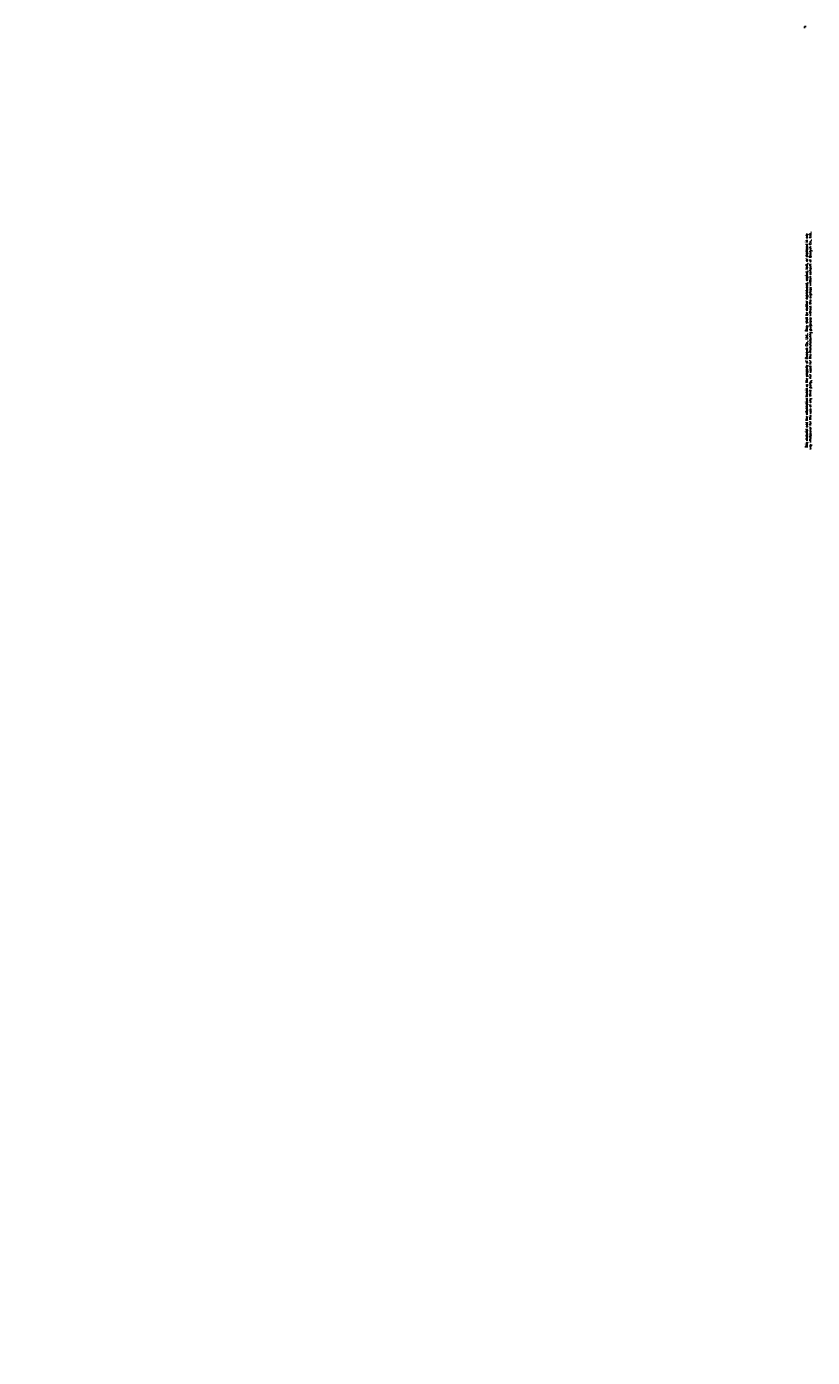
# Model space of a CAD drawing. Extents: x 2148 to 5251, y -907 to 1567.
# Tile 1 of 19: x 2148 to 3609, y -907 to 1567. Entities that reach past the tile are written whole.
import ezdxf

# ---------------------------------------------------------------- set-up
doc = ezdxf.new("R2010")
doc.units = 0
doc.header["$LTSCALE"] = 3
doc.header["$MEASUREMENT"] = 0
doc.layers.add('AM_VIS', color=7, linetype='CONTINUOUS')
doc.layers.add('di', color=3, linetype='CONTINUOUS')
doc.styles.get("Standard").update_dxf_attribs({"font": 'romans.shx', "height": 3, "bigfont": 'ghs.shx'})

msp = doc.modelspace()

# ---------------------------------------------------------------- linework, layer by layer
at = {"layer": 'di'}
for p in [(3597.63308, 1566.70121), (3594.63308, 1563.70121)]:
    msp.add_line(p, (3594.63308, 1566.70121), dxfattribs=at)

# ---------------------------------------------------------------- texts
at = {"layer": 'AM_VIS', "insert": (2709.66021, -415.3745), "char_height": 4, "attachment_point": 7}
msp.add_mtext('\\A1;', dxfattribs=at)
at = {"layer": 'di', "insert": (3602.36633, 983.36111), "char_height": 4, "width": 544.1986419, "attachment_point": 5, "rotation": 90}
msp.add_mtext('\\A1;This material and the information herein is the property of Daeryuk Co., Ltd.. They shall be neither reproduced, copied, lent, or disclosed in any\\Pway whatsoever for the use of any third party, nor used for the manufacturing purposes without the express written consent of Daeryuk Co., Ltd..', dxfattribs=at)
at = {"layer": 'di', "insert": (2148.0542, -906.8367), "char_height": 4, "attachment_point": 7}
msp.add_mtext('\\A1;', dxfattribs=at)

doc.saveas('drawing.dxf')
